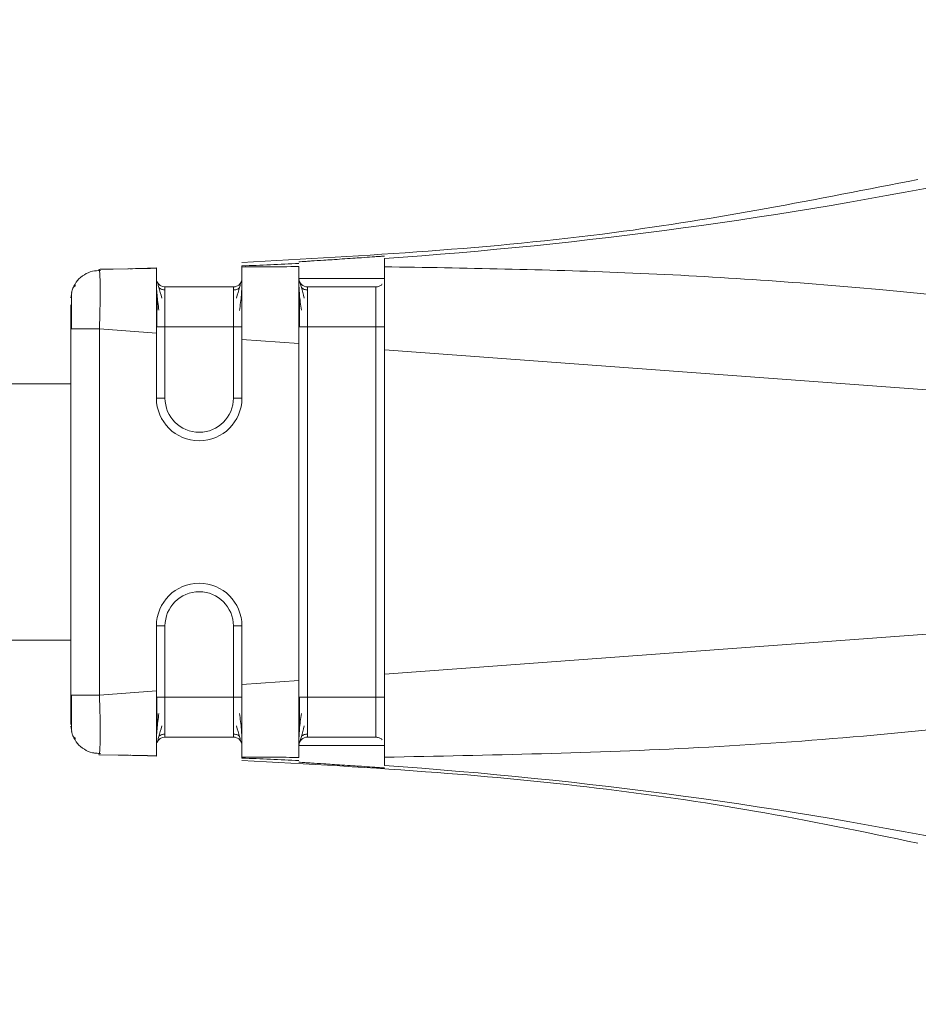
# Model space of a CAD drawing. Header units: millimetres. Extents: x -447 to 1924, y -61 to 422.
# Tile 54 of 57: x 1867 to 1883, y 153 to 171. Entities that reach past the tile are written whole.
import ezdxf

# ---------------------------------------------------------------- set-up
doc = ezdxf.new("R2010")
doc.units = ezdxf.units.MM

# ---------------------------------------------------------------- blocks, each defined once
blk = doc.blocks.new('Drawing View6')
at = {"color": 7, "linetype": 'Continuous', "lineweight": 18}
for p, q in [((317.6, -12.549), (317.6, -12.696)), ((312.591, -12.741), (313.6, -12.722)), ((312.599, -12.761), (312.591, -12.741)), ((312.614, -12.74), (313.11, -12.73)), ((313.606, -12.717), (313.11, -12.73)), ((317.6, -12.9), (316.1, -12.9)), ((313.75, -13.05), (314.95, -13.05)), ((315.1, -12.976), (315.1, -12.963)), ((316.25, -13.05), (317.45, -13.05)), ((312.1, -13.241), (312.118, -13.148)), ((312.1, -20.215), (312.1, -13.785)), ((312.6, -20.215), (312.6, -13.785)), ((312.6, -13.785), (313.6, -13.859)), ((313.6, -13.748), (313.75, -13.748)), ((313.75, -13.748), (313.75, -15)), ((313.75, -13.748), (314.95, -13.748)), ((314.95, -15), (314.95, -13.748)), ((316.1, -13.748), (316.25, -13.748)), ((316.25, -13.748), (316.25, -20.252)), ((316.25, -13.748), (317.45, -13.748)), ((317.45, -20.252), (317.45, -13.748)), ((313.6, -15), (313.6, -13.859)), ((315.1, -15), (315.1, -13.97)), ((315.1, -13.97), (316.1, -14.044)), ((316.1, -19.956), (316.1, -14.044)), ((317.6, -14.155), (332.795, -15.278)), ((317.6, -19.845), (317.6, -14.155)), ((312.1, -14.75), (239.69, -14.75)), ((313.6, -15), (313.75, -15)), ((315.1, -15), (314.95, -15)), ((317.6, -19.845), (332.795, -18.722)), ((313.6, -20.141), (313.6, -19)), ((313.6, -19), (313.75, -19)), ((313.75, -19), (313.75, -20.252)), ((314.95, -20.252), (314.95, -19)), ((315.1, -19), (314.95, -19)), ((315.1, -20.03), (315.1, -19)), ((312.1, -19.25), (239.69, -19.25)), ((315.1, -20.03), (316.1, -19.956)), ((312.1, -20.215), (312.118, -20.215)), ((312.6, -20.215), (313.6, -20.141)), ((313.75, -20.252), (314.95, -20.252)), ((316.25, -20.252), (317.45, -20.252)), ((312.109, -20.733), (312.109, -20.804)), ((312.1, -20.759), (312.118, -20.852)), ((313.75, -20.95), (314.95, -20.95)), ((316.25, -20.95), (317.45, -20.95)), ((312.591, -21.259), (312.599, -21.239)), ((316.1, -21.1), (317.6, -21.1)), ((312.591, -21.259), (313.6, -21.278)), ((313.11, -21.27), (312.614, -21.26)), ((313.11, -21.27), (313.606, -21.283))]:
    blk.add_line(p, q, dxfattribs=at)
at = {"color": 7, "linetype": 'Continuous', "lineweight": 18, "flags": 128}
for points in [[(313.6, -20.252), (313.603, -20.252), (313.611, -20.252), (313.625, -20.252), (313.644, -20.252), (313.667, -20.252), (313.693, -20.252), (313.721, -20.252), (313.75, -20.252)], [(316.1, -20.252), (316.103, -20.252), (316.111, -20.252), (316.125, -20.252), (316.144, -20.252), (316.167, -20.252), (316.193, -20.252), (316.221, -20.252), (316.25, -20.252)]]:
    blk.add_lwpolyline(points, dxfattribs=at)
at = {"color": 7, "linetype": 'Continuous', "lineweight": 18}
for centre, radius, start, end in [((312.142, 66.858), 79.595, 273.93236, 289.08957), ((312.175, 66.577), 79.312, 272.11365, 272.83673), ((313.75, -12.9), 0.15, 202.2284, 270), ((316.25, -12.9), 0.15, 179.9972, 270), ((314.35, -15), 0.75, 180, 0), ((314.35, -15), 0.6, 180, 0), ((314.35, -19), 0.75, 0, 180), ((314.35, -19), 0.6, 0, 180), ((313.75, -21.1), 0.15, 90, 157.6064), ((316.25, -21.1), 0.15, 90, 180), ((312.175, -100.576), 79.311, 87.16326, 87.88636), ((312.142, -100.858), 79.595, 70.91041, 86.06764)]:
    blk.add_arc(centre, radius, start, end, dxfattribs=at)
for points, knots in [([(326.956, -11.165), (325.185, -11.513), (321.268, -12.282), (317.281, -12.501), (315.097, -12.621)], [0, 0, 0, 0, 0.45216, 1, 1, 1, 1]), ([(317.6, -12.509), (317.59, -12.51), (317.575, -12.51), (317.481, -12.516), (317.37, -12.524), (317.221, -12.535), (317.039, -12.547), (316.863, -12.559), (316.688, -12.571), (316.501, -12.583), (316.341, -12.593), (316.223, -12.601), (316.127, -12.607), (316.111, -12.609), (316.1, -12.609)], [0, 0, 0, 0, 0.1201084, 0.1833772, 0.2486222, 0.3470379, 0.4156022, 0.4969406, 0.5713599, 0.6382175, 0.7488006, 0.8134106, 0.8769066, 1, 1, 1, 1]), ([(312.618, -12.76), (312.57, -12.763), (312.471, -12.767), (312.33, -12.83), (312.207, -12.931), (312.159, -13.024), (312.135, -13.07)], [0, 0, 0, 0, 0.2326117, 0.4841748, 0.7442196, 1, 1, 1, 1]), ([(312.6, -13.785), (312.604, -13.646), (312.613, -13.373), (312.614, -13.028), (312.608, -12.843), (312.602, -12.769), (312.599, -12.762), (312.599, -12.761)], [0, 0, 0, 0, 0.289539, 0.569313, 0.844614, 0.990107, 1, 1, 1, 1]), ([(313.136, -12.73), (313.138, -12.73), (313.141, -12.73), (313.457, -12.724), (313.6, -12.722)], [0, 0, 0, 0, 0.5476621, 1, 1, 1, 1]), ([(313.6, -12.722), (313.6, -12.737), (313.6, -12.768), (313.6, -13.038), (313.6, -13.409), (313.6, -13.709), (313.6, -13.859)], [0, 0, 0, 0, 0.2502548, 0.5000928, 0.7497763, 1, 1, 1, 1]), ([(315.1, -12.681), (315.1, -12.682), (315.1, -12.685), (315.1, -12.695), (315.1, -12.7)], [0, 0, 0, 0, 0.5536399, 1, 1, 1, 1]), ([(316.1, -12.693), (315.912, -12.694), (315.579, -12.696), (315.246, -12.699), (315.1, -12.7)], [0, 0, 0, 0, 0.563222, 1, 1, 1, 1]), ([(315.1, -12.7), (315.1, -12.733), (315.1, -12.798), (315.1, -13.096), (315.1, -13.495), (315.1, -13.81), (315.1, -13.97)], [0, 0, 0, 0, 0.256857, 0.499427, 0.744777, 1, 1, 1, 1]), ([(316.1, -12.693), (316.1, -12.735), (316.1, -12.819), (316.1, -13.138), (316.1, -13.56), (316.1, -13.883), (316.1, -14.044)], [0, 0, 0, 0, 0.249034, 0.499186, 0.749184, 1, 1, 1, 1]), ([(332.795, -15.278), (333.321, -15.215), (333.958, -15.137), (334.638, -14.949), (334.819, -14.872), (334.896, -14.814), (334.923, -14.785), (334.939, -14.757), (334.948, -14.726), (334.944, -14.69), (334.923, -14.651), (334.885, -14.61), (334.791, -14.539), (334.594, -14.445), (334.107, -14.275), (333.137, -14.039), (331.423, -13.716), (329.062, -13.377), (325.763, -13.025), (321.909, -12.768), (319.007, -12.719), (317.6, -12.696)], [0, 0, 0, 0, 0.079633, 0.096416, 0.106506, 0.108989, 0.110947, 0.112535, 0.113904, 0.115836, 0.117972, 0.120667, 0.124353, 0.135955, 0.15357, 0.20236, 0.286651, 0.417176, 0.562519, 0.787792, 1, 1, 1, 1]), ([(317.6, -12.696), (317.6, -12.751), (317.6, -12.859), (317.6, -13.098), (317.6, -13.215)], [0, 0, 0, 0, 0.5095325, 1, 1, 1, 1]), ([(313.694, -13.244), (313.676, -13.177), (313.649, -13.076), (313.623, -12.99), (313.615, -12.967), (313.611, -12.956)], [0, 0, 0, 0, 0.485154, 0.738623, 1, 1, 1, 1]), ([(315.089, -12.956), (315.085, -12.968), (315.077, -12.99), (315.051, -13.077), (315.024, -13.179), (315.006, -13.246)], [0, 0, 0, 0, 0.261424, 0.514828, 1, 1, 1, 1]), ([(316.194, -13.244), (316.176, -13.177), (316.149, -13.076), (316.123, -12.99), (316.115, -12.967), (316.111, -12.956)], [0, 0, 0, 0, 0.485154, 0.738623, 1, 1, 1, 1]), ([(312.183, -13.026), (312.165, -13.037), (312.132, -13.056), (312.116, -13.12), (312.108, -13.15)], [0, 0, 0, 0, 0.524709, 1, 1, 1, 1]), ([(313.6, -12.965), (313.6, -12.996), (313.601, -13.059), (313.609, -13.182), (313.623, -13.316), (313.637, -13.412), (313.643, -13.46)], [0, 0, 0, 0, 0.262057, 0.516005, 0.761874, 1, 1, 1, 1]), ([(313.75, -13.102), (313.741, -13.102), (313.722, -13.101), (313.694, -13.094), (313.667, -13.081), (313.651, -13.068), (313.643, -13.062)], [0, 0, 0, 0, 0.233003, 0.480022, 0.737313, 1, 1, 1, 1]), ([(313.75, -13.05), (313.75, -13.06), (313.75, -13.081), (313.75, -13.243), (313.75, -13.474), (313.75, -13.657), (313.75, -13.748)], [0, 0, 0, 0, 0.250957, 0.500564, 0.749846, 1, 1, 1, 1]), ([(314.95, -13.748), (314.95, -13.657), (314.95, -13.474), (314.95, -13.243), (314.95, -13.081), (314.95, -13.06), (314.95, -13.05)], [0, 0, 0, 0, 0.250154, 0.499436, 0.749043, 1, 1, 1, 1]), ([(315.057, -13.063), (315.049, -13.069), (315.034, -13.082), (315.006, -13.094), (314.978, -13.102), (314.959, -13.103), (314.95, -13.103)], [0, 0, 0, 0, 0.262685, 0.519976, 0.766996, 1, 1, 1, 1]), ([(315.057, -13.464), (315.064, -13.417), (315.078, -13.32), (315.091, -13.186), (315.099, -13.061), (315.1, -12.998), (315.1, -12.966)], [0, 0, 0, 0, 0.238194, 0.484055, 0.738008, 1, 1, 1, 1]), ([(316.1, -12.965), (316.1, -12.996), (316.101, -13.059), (316.109, -13.182), (316.123, -13.316), (316.137, -13.412), (316.143, -13.46)], [0, 0, 0, 0, 0.262057, 0.516005, 0.761874, 1, 1, 1, 1]), ([(316.25, -13.102), (316.241, -13.102), (316.222, -13.101), (316.194, -13.094), (316.167, -13.081), (316.151, -13.068), (316.143, -13.062)], [0, 0, 0, 0, 0.233003, 0.480022, 0.737313, 1, 1, 1, 1]), ([(316.25, -13.05), (316.25, -13.06), (316.25, -13.081), (316.25, -13.243), (316.25, -13.474), (316.25, -13.657), (316.25, -13.748)], [0, 0, 0, 0, 0.250957, 0.500564, 0.749846, 1, 1, 1, 1]), ([(317.559, -13.002), (317.558, -13.003), (317.546, -13.021), (317.508, -13.042), (317.469, -13.047), (317.45, -13.05)], [0, 0, 0, 0, 0.0382266, 0.5191133, 1, 1, 1, 1]), ([(317.45, -13.748), (317.45, -13.657), (317.45, -13.474), (317.45, -13.243), (317.45, -13.081), (317.45, -13.06), (317.45, -13.05)], [0, 0, 0, 0, 0.250154, 0.499436, 0.749043, 1, 1, 1, 1]), ([(312.109, -13.196), (312.109, -13.223), (312.109, -13.264), (312.109, -13.337), (312.109, -13.361)], [0, 0, 0, 0, 0.674154, 1, 1, 1, 1]), ([(313.611, -13.184), (313.611, -13.223), (313.611, -13.301), (313.61, -13.441), (313.61, -13.592), (313.61, -13.696), (313.61, -13.748)], [0, 0, 0, 0, 0.24996, 0.499871, 0.74992, 1, 1, 1, 1]), ([(316.111, -13.184), (316.111, -13.223), (316.111, -13.301), (316.11, -13.441), (316.11, -13.592), (316.11, -13.696), (316.11, -13.748)], [0, 0, 0, 0, 0.24996, 0.499871, 0.74992, 1, 1, 1, 1]), ([(317.6, -13.215), (317.6, -13.355), (317.6, -13.64), (317.6, -13.981), (317.6, -14.155)], [0, 0, 0, 0, 0.489594, 1, 1, 1, 1]), ([(312.1, -13.785), (312.1, -13.705), (312.1, -13.543), (312.1, -13.425), (312.1, -13.366)], [0, 0, 0, 0, 0.498954, 1, 1, 1, 1]), ([(312.109, -13.361), (312.109, -13.384), (312.108, -13.452), (312.108, -13.603), (312.108, -13.729), (312.108, -13.791)], [0, 0, 0, 0, 0.205255, 0.602522, 1, 1, 1, 1]), ([(317.6, -21.304), (319.438, -21.268), (323.214, -21.194), (327.898, -20.782), (331.338, -20.3), (333.178, -19.954), (334.207, -19.699), (334.685, -19.517), (334.858, -19.42), (334.926, -19.347), (334.947, -19.303), (334.947, -19.259), (334.926, -19.217), (334.886, -19.177), (334.826, -19.137), (334.676, -19.064), (334.331, -18.962), (333.678, -18.834), (333.129, -18.764), (332.795, -18.722)], [0, 0, 0, 0, 0.277154, 0.569443, 0.709641, 0.801655, 0.852576, 0.869317, 0.879228, 0.882226, 0.884534, 0.88657, 0.888768, 0.891501, 0.895083, 0.899771, 0.916625, 0.949186, 1, 1, 1, 1]), ([(317.6, -19.845), (317.6, -20.02), (317.6, -20.364), (317.6, -20.65), (317.6, -20.79)], [0, 0, 0, 0, 0.510317, 1, 1, 1, 1]), ([(315.1, -20.03), (315.1, -20.19), (315.1, -20.505), (315.1, -20.904), (315.1, -21.202), (315.1, -21.267), (315.1, -21.3)], [0, 0, 0, 0, 0.255216, 0.500584, 0.743135, 1, 1, 1, 1]), ([(316.1, -19.956), (316.1, -20.117), (316.1, -20.44), (316.1, -20.862), (316.1, -21.181), (316.1, -21.265), (316.1, -21.307)], [0, 0, 0, 0, 0.250822, 0.500825, 0.750972, 1, 1, 1, 1]), ([(312.1, -20.727), (312.1, -20.722), (312.1, -20.703), (312.1, -20.581), (312.1, -20.403), (312.1, -20.277), (312.1, -20.215)], [0, 0, 0, 0, 0.12452, 0.464871, 0.733495, 1, 1, 1, 1]), ([(312.108, -20.209), (312.108, -20.271), (312.108, -20.397), (312.108, -20.533), (312.109, -20.59), (312.109, -20.601)], [0, 0, 0, 0, 0.445553, 0.890852, 1, 1, 1, 1]), ([(312.108, -20.209), (312.108, -20.273), (312.108, -20.361), (312.108, -20.439), (312.108, -20.46)], [0, 0, 0, 0, 0.727809, 1, 1, 1, 1]), ([(312.118, -20.215), (312.122, -20.215), (312.136, -20.215), (312.24, -20.215), (312.403, -20.215), (312.534, -20.215), (312.6, -20.215)], [0, 0, 0, 0, 0.152691, 0.435127, 0.717564, 1, 1, 1, 1]), ([(312.599, -21.239), (312.599, -21.238), (312.602, -21.231), (312.608, -21.157), (312.614, -20.972), (312.613, -20.685), (312.607, -20.424), (312.602, -20.285), (312.6, -20.215)], [0, 0, 0, 0, 0.009732, 0.15501, 0.430006, 0.709355, 0.853404, 1, 1, 1, 1]), ([(313.6, -20.141), (313.6, -20.291), (313.6, -20.591), (313.6, -20.962), (313.6, -21.232), (313.6, -21.263), (313.6, -21.278)], [0, 0, 0, 0, 0.250098, 0.499887, 0.749619, 1, 1, 1, 1]), ([(313.61, -20.244), (313.61, -20.297), (313.61, -20.402), (313.61, -20.554), (313.611, -20.696), (313.611, -20.774), (313.611, -20.813)], [0, 0, 0, 0, 0.250249, 0.500316, 0.750202, 1, 1, 1, 1]), ([(313.75, -20.252), (313.75, -20.343), (313.75, -20.526), (313.75, -20.757), (313.75, -20.919), (313.75, -20.94), (313.75, -20.95)], [0, 0, 0, 0, 0.250154, 0.499436, 0.749043, 1, 1, 1, 1]), ([(314.95, -20.95), (314.95, -20.94), (314.95, -20.919), (314.95, -20.757), (314.95, -20.526), (314.95, -20.343), (314.95, -20.252)], [0, 0, 0, 0, 0.250957, 0.500564, 0.749846, 1, 1, 1, 1]), ([(316.11, -20.244), (316.11, -20.297), (316.11, -20.402), (316.11, -20.554), (316.111, -20.696), (316.111, -20.774), (316.111, -20.813)], [0, 0, 0, 0, 0.250249, 0.500316, 0.750202, 1, 1, 1, 1]), ([(316.25, -20.252), (316.25, -20.343), (316.25, -20.526), (316.25, -20.757), (316.25, -20.919), (316.25, -20.94), (316.25, -20.95)], [0, 0, 0, 0, 0.250154, 0.499436, 0.749043, 1, 1, 1, 1]), ([(317.45, -20.95), (317.45, -20.94), (317.45, -20.919), (317.45, -20.757), (317.45, -20.526), (317.45, -20.343), (317.45, -20.252)], [0, 0, 0, 0, 0.250957, 0.500564, 0.749846, 1, 1, 1, 1]), ([(313.643, -20.536), (313.637, -20.584), (313.623, -20.681), (313.609, -20.817), (313.601, -20.942), (313.6, -21.005), (313.6, -21.037)], [0, 0, 0, 0, 0.238318, 0.484229, 0.738103, 1, 1, 1, 1]), ([(315.1, -21.037), (315.1, -21.005), (315.099, -20.942), (315.091, -20.817), (315.078, -20.682), (315.064, -20.584), (315.057, -20.536)], [0, 0, 0, 0, 0.261912, 0.51579, 0.761682, 1, 1, 1, 1]), ([(316.143, -20.536), (316.137, -20.584), (316.123, -20.681), (316.109, -20.817), (316.101, -20.942), (316.1, -21.005), (316.1, -21.037)], [0, 0, 0, 0, 0.238318, 0.484229, 0.738103, 1, 1, 1, 1]), ([(312.109, -20.601), (312.109, -20.639), (312.109, -20.727), (312.109, -20.776), (312.109, -20.804)], [0, 0, 0, 0, 0.430026, 1, 1, 1, 1]), ([(312.108, -20.85), (312.116, -20.88), (312.132, -20.944), (312.165, -20.963), (312.183, -20.974)], [0, 0, 0, 0, 0.475345, 1, 1, 1, 1]), ([(313.61, -21.045), (313.615, -21.033), (313.623, -21.011), (313.648, -20.924), (313.676, -20.821), (313.694, -20.754)], [0, 0, 0, 0, 0.261307, 0.514798, 1, 1, 1, 1]), ([(313.643, -20.937), (313.651, -20.931), (313.667, -20.919), (313.694, -20.906), (313.722, -20.898), (313.741, -20.898), (313.75, -20.897)], [0, 0, 0, 0, 0.262686, 0.519977, 0.766996, 1, 1, 1, 1]), ([(314.95, -20.897), (314.959, -20.898), (314.978, -20.898), (315.006, -20.906), (315.034, -20.918), (315.049, -20.931), (315.057, -20.937)], [0, 0, 0, 0, 0.233001, 0.48002, 0.737312, 1, 1, 1, 1]), ([(315.006, -20.754), (315.024, -20.821), (315.052, -20.924), (315.077, -21.011), (315.086, -21.034), (315.09, -21.045)], [0, 0, 0, 0, 0.48507, 0.738518, 1, 1, 1, 1]), ([(316.11, -21.045), (316.115, -21.033), (316.123, -21.011), (316.148, -20.924), (316.176, -20.821), (316.194, -20.754)], [0, 0, 0, 0, 0.261307, 0.514798, 1, 1, 1, 1]), ([(316.143, -20.937), (316.151, -20.931), (316.167, -20.919), (316.194, -20.906), (316.222, -20.898), (316.241, -20.898), (316.25, -20.897)], [0, 0, 0, 0, 0.262686, 0.519977, 0.766996, 1, 1, 1, 1]), ([(317.6, -20.79), (317.6, -20.906), (317.6, -21.142), (317.6, -21.249), (317.6, -21.304)], [0, 0, 0, 0, 0.490542, 1, 1, 1, 1]), ([(312.135, -20.93), (312.159, -20.976), (312.207, -21.069), (312.33, -21.17), (312.471, -21.233), (312.57, -21.237), (312.618, -21.24)], [0, 0, 0, 0, 0.25578, 0.515825, 0.767388, 1, 1, 1, 1]), ([(312.135, -20.93), (312.159, -20.976), (312.207, -21.069), (312.33, -21.17), (312.461, -21.229), (312.55, -21.234), (312.587, -21.236)], [0, 0, 0, 0, 0.2694513, 0.5433949, 0.8084034, 1, 1, 1, 1]), ([(317.559, -20.998), (317.558, -20.996), (317.546, -20.979), (317.508, -20.958), (317.469, -20.953), (317.45, -20.95)], [0, 0, 0, 0, 0.037139, 0.518569, 1, 1, 1, 1]), ([(313.6, -21.278), (313.457, -21.276), (313.141, -21.27), (313.138, -21.27), (313.136, -21.27)], [0, 0, 0, 0, 0.452351, 1, 1, 1, 1]), ([(315.099, -21.361), (316.244, -21.423), (319.254, -21.587), (323.224, -22.038), (326.006, -22.614), (326.958, -22.811)], [0, 0, 0, 0, 0.287812, 0.75612, 1, 1, 1, 1]), ([(315.1, -21.3), (315.286, -21.301), (315.619, -21.304), (315.952, -21.306), (316.1, -21.307)], [0, 0, 0, 0, 0.556487, 1, 1, 1, 1]), ([(315.1, -21.3), (315.1, -21.306), (315.1, -21.316), (315.1, -21.318), (315.1, -21.319)], [0, 0, 0, 0, 0.566355, 1, 1, 1, 1]), ([(316.1, -21.391), (316.111, -21.391), (316.127, -21.393), (316.223, -21.399), (316.341, -21.407), (316.501, -21.417), (316.688, -21.429), (316.863, -21.441), (317.039, -21.453), (317.221, -21.465), (317.37, -21.476), (317.481, -21.484), (317.575, -21.49), (317.59, -21.49), (317.6, -21.491)], [0, 0, 0, 0, 0.123082, 0.18658, 0.251196, 0.361764, 0.428626, 0.503058, 0.584391, 0.652955, 0.751381, 0.816619, 0.879885, 1, 1, 1, 1]), ([(317.6, -21.304), (317.6, -21.35), (317.6, -21.429), (317.6, -21.444), (317.6, -21.451)], [0, 0, 0, 0, 0.576678, 1, 1, 1, 1])]:
    blk.add_open_spline(points, degree=3, knots=knots, dxfattribs=at)
for points in [[(315.1, -12.9), (315.098, -12.92), (315.093, -12.959), (315.059, -13.009), (315.009, -13.043), (314.97, -13.048), (314.95, -13.05)], [(312.1, -13.785), (312.108, -13.785), (312.123, -13.785), (312.238, -13.785), (312.404, -13.785), (312.535, -13.785), (312.6, -13.785)], [(315.1, -13.748), (315.098, -13.748), (315.093, -13.748), (315.059, -13.748), (315.009, -13.748), (314.97, -13.748), (314.95, -13.748)], [(317.6, -13.748), (317.598, -13.748), (317.593, -13.748), (317.559, -13.748), (317.509, -13.748), (317.47, -13.748), (317.45, -13.748)], [(315.1, -20.252), (315.098, -20.252), (315.093, -20.252), (315.059, -20.252), (315.009, -20.252), (314.97, -20.252), (314.95, -20.252)], [(317.6, -20.252), (317.598, -20.252), (317.593, -20.252), (317.559, -20.252), (317.509, -20.252), (317.47, -20.252), (317.45, -20.252)], [(315.1, -21.1), (315.098, -21.08), (315.093, -21.041), (315.059, -20.991), (315.009, -20.957), (314.97, -20.952), (314.95, -20.95)]]:
    blk.add_open_spline(points, degree=3, dxfattribs=at)

msp = doc.modelspace()

# ---------------------------------------------------------------- block references
at = {"color": 7, "linetype": 'Continuous', "lineweight": 18}
msp.add_blockref('Drawing View6', (1555.954, 179.108), dxfattribs=at)

doc.saveas('drawing.dxf')
